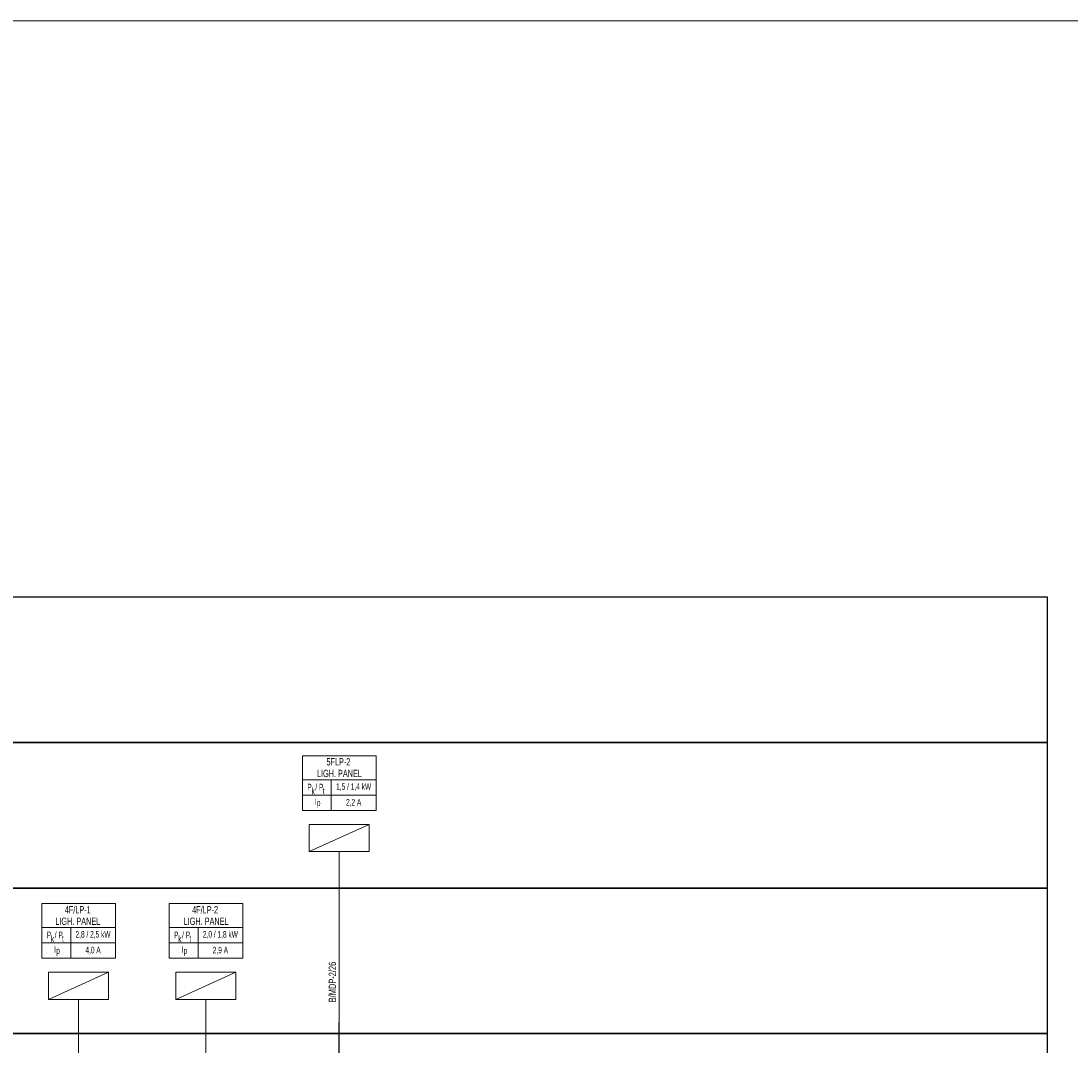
# Model space of a CAD drawing. Header units: millimetres. Extents: x -249865 to 125158, y -30755 to 173378.
# Tile 22 of 34: x -33874 to -5017, y 145233 to 173378. Entities that reach past the tile are written whole.
import ezdxf
from ezdxf.enums import TextEntityAlignment as Align

# ---------------------------------------------------------------- set-up
doc = ezdxf.new("R2010")
doc.units = ezdxf.units.MM
for name, color, linetype, lineweight in [('A-XREF-MIMARI-2$0$M_NOTE', 8, 'Continuous', 5), ('E-TP-CIZIM', 3, 'Continuous', 13), ('E-TP-CIZIM-TEXT', 150, 'Continuous', 13), ('E-YAZI', 7, 'Continuous', 9)]:
    doc.layers.add(name, color=color, linetype=linetype, lineweight=lineweight)
doc.styles.add('EM-TP-ANTET-TT1', font='swisscl.ttf', dxfattribs={"width": 0.8})
doc.styles.add('EM-TP-YAZI-SHX', font='swisscl.ttf', dxfattribs={"width": 0.6})

# ---------------------------------------------------------------- blocks, each defined once
blk = doc.blocks.new('VG-PN-AP-YUK-EAP')
at = {"layer": 'E-TP-CIZIM'}
blk.add_line((-82.4, 470), (82.4, 545), dxfattribs=at)
at = {"layer": 'E-TP-CIZIM', "linetype": 'Continuous'}
blk.add_line((0, 470), (0, 0), dxfattribs=at)
at = {"layer": 'E-TP-CIZIM', "color": 3}
blk.add_lwpolyline([(-82.4, 545), (82.4, 545), (82.4, 470), (-82.4, 470), (-82.4, 545)], dxfattribs=at)
at = {"style": 'EM-TP-YAZI-SHX', "width": 0.6, "flags": 9}
blk.add_attdef('GEN', text='', height=15, dxfattribs=at).set_placement((28.4, -26.8), align=Align.MIDDLE)
blk = doc.blocks.new('VG-PN-AP-YUK-BILGI')
at = {"layer": 'E-YAZI', "ltscale": 500}
for p, q in [((-100.8, 667.5), (101.5, 667.5)), ((-21.3, 666.6), (-21.3, 583.4)), ((-100.8, 625.5), (101.5, 625.5)), ((-100.8, 583.4), (101.5, 583.4))]:
    blk.add_line(p, q, dxfattribs=at)
blk.add_lwpolyline([(-100.8, 583.4), (-100.8, 733.8), (101.5, 733.8), (101.5, 583.4)], dxfattribs=at)
at = {"layer": 'E-TP-CIZIM-TEXT', "style": 'EM-TP-ANTET-TT1', "width": 0.8}
for s, p in [('P  / P ', (-62.7, 638.5)), ('k', (-71.3, 627.6)), ('t', (-42.7, 628.6)), ('I', (-64.8, 598.3)), ('p', (-56.2, 595.3))]:
    blk.add_text(s, height=18, dxfattribs=at).set_placement(p, align=Align.CENTER)
at = {"layer": 'E-TP-CIZIM-TEXT', "style": 'EM-TP-ANTET-TT1', "width": 0.8, "flags": 12}
for tag, height, p in [('YUK-ADI', 20, (-1.8, 717)), ('YUK-ADI1', 20, (-1.8, 685)), ('GUC', 18, (40.1, 647.9)), ('AKIM', 18, (40.1, 604.2))]:
    blk.add_attdef(tag, text='', height=height, dxfattribs=at).set_placement(p, align=Align.MIDDLE)
at = {"layer": 'E-TP-CIZIM-TEXT', "ltscale": 500, "style": 'EM-TP-YAZI-SHX', "flags": 12}
for tag, p in [('LINYENOT-1', (-8.5, 55.8)), ('LINYENOT-2', (31.5, 55.8))]:
    blk.add_attdef(tag, p, '', height=20, rotation=90, dxfattribs=at)
at = {"layer": 'E-TP-CIZIM-TEXT', "ltscale": 500, "style": 'EM-TP-YAZI-SHX', "width": 0.8, "flags": 9}
blk.add_attdef('GEN', text='', height=20, dxfattribs=at).set_placement((28.4, -26.8), align=Align.MIDDLE)

msp = doc.modelspace()

# ---------------------------------------------------------------- linework, layer by layer
msp.add_line((-25132, 121847), (-25132, 145847))
at = {"color": 7}
for points in [[(-114353, 157547), (-5673, 157547), (-5673, 153547), (-114353, 153547)], [(-114353, 153547), (-5673, 153547), (-5673, 149547), (-114353, 149547)], [(-114353, 153547), (-5673, 153547), (-5673, 149547), (-114353, 149547)], [(-114353, 149547), (-5673, 149547), (-5673, 145547), (-114353, 145547)], [(-114353, 145547), (-5673, 145547), (-5673, 141547), (-114353, 141547)]]:
    msp.add_lwpolyline(points, close=True, dxfattribs=at)
at = {"layer": 'A-XREF-MIMARI-2$0$M_NOTE', "color": 7}
msp.add_lwpolyline([(-249865, 89278), (120135, 89278), (120135, 173378), (-249865, 173378)], close=True, dxfattribs=at)

# ---------------------------------------------------------------- block references
ref = msp.add_blockref('VG-PN-AP-YUK-BILGI', (-25132, 145847), dxfattribs=dict(xscale=10.00000000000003, yscale=10.00000000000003, zscale=10.00000000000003))
ref.add_attrib('LINYENOT-1', 'B/MDP-2/26', (-25217, 146405), dxfattribs={"layer": 'E-TP-CIZIM-TEXT', "ltscale": 500, "height": 200, "rotation": 90, "style": 'EM-TP-YAZI-SHX', "flags": 12})
ref.add_attrib('YUK-ADI', '5FLP-2', dxfattribs={"layer": 'E-TP-CIZIM-TEXT', "height": 200, "style": 'EM-TP-ANTET-TT1', "width": 0.8, "flags": 12}).set_placement((-25150, 153017), align=Align.MIDDLE)
ref.add_attrib('YUK-ADI1', ' LIGH. PANEL', dxfattribs={"layer": 'E-TP-CIZIM-TEXT', "height": 200, "style": 'EM-TP-ANTET-TT1', "width": 0.8, "flags": 12}).set_placement((-25150, 152697), align=Align.MIDDLE)
ref.add_attrib('GUC', '1,5 / 1,4 kW', dxfattribs={"layer": 'E-TP-CIZIM-TEXT', "height": 180, "style": 'EM-TP-ANTET-TT1', "width": 0.8, "flags": 12}).set_placement((-24731, 152326), align=Align.MIDDLE)
ref.add_attrib('AKIM', '2,2 A', dxfattribs={"layer": 'E-TP-CIZIM-TEXT', "height": 180, "style": 'EM-TP-ANTET-TT1', "width": 0.8, "flags": 12}).set_placement((-24731, 151889), align=Align.MIDDLE)
at = {"xscale": 10.00000000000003, "yscale": 10.00000000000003, "zscale": 10.00000000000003}
for p in [(-25132, 145847), (-32295, 141784), (-28795, 141784)]:
    msp.add_blockref('VG-PN-AP-YUK-EAP', p, dxfattribs=at)
ref = msp.add_blockref('VG-PN-AP-YUK-BILGI', (-32295, 141784), dxfattribs=dict(xscale=10.00000000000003, yscale=10.00000000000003, zscale=10.00000000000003))
ref.add_attrib('LINYENOT-1', 'B/MD-2P/24', (-32381, 142342), dxfattribs={"layer": 'E-TP-CIZIM-TEXT', "ltscale": 500, "height": 200, "rotation": 90, "style": 'EM-TP-YAZI-SHX', "flags": 12})
ref.add_attrib('YUK-ADI', '4F/LP-1', dxfattribs={"layer": 'E-TP-CIZIM-TEXT', "height": 200, "style": 'EM-TP-ANTET-TT1', "width": 0.8, "flags": 12}).set_placement((-32314, 148954), align=Align.MIDDLE)
ref.add_attrib('YUK-ADI1', 'LIGH. PANEL', dxfattribs={"layer": 'E-TP-CIZIM-TEXT', "height": 200, "style": 'EM-TP-ANTET-TT1', "width": 0.8, "flags": 12}).set_placement((-32314, 148634), align=Align.MIDDLE)
ref.add_attrib('GUC', '2,8 / 2,5 kW', dxfattribs={"layer": 'E-TP-CIZIM-TEXT', "height": 180, "style": 'EM-TP-ANTET-TT1', "width": 0.8, "flags": 12}).set_placement((-31894, 148263), align=Align.MIDDLE)
ref.add_attrib('AKIM', '4,0 A', dxfattribs={"layer": 'E-TP-CIZIM-TEXT', "height": 180, "style": 'EM-TP-ANTET-TT1', "width": 0.8, "flags": 12}).set_placement((-31894, 147826), align=Align.MIDDLE)
ref = msp.add_blockref('VG-PN-AP-YUK-BILGI', (-28795, 141784), dxfattribs=dict(xscale=10.00000000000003, yscale=10.00000000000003, zscale=10.00000000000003))
ref.add_attrib('LINYENOT-1', 'B/MDP-2/25', (-28881, 142342), dxfattribs={"layer": 'E-TP-CIZIM-TEXT', "ltscale": 500, "height": 200, "rotation": 90, "style": 'EM-TP-YAZI-SHX', "flags": 12})
ref.add_attrib('YUK-ADI', '4F/LP-2', dxfattribs={"layer": 'E-TP-CIZIM-TEXT', "height": 200, "style": 'EM-TP-ANTET-TT1', "width": 0.8, "flags": 12}).set_placement((-28814, 148954), align=Align.MIDDLE)
ref.add_attrib('YUK-ADI1', ' LIGH. PANEL', dxfattribs={"layer": 'E-TP-CIZIM-TEXT', "height": 200, "style": 'EM-TP-ANTET-TT1', "width": 0.8, "flags": 12}).set_placement((-28814, 148634), align=Align.MIDDLE)
ref.add_attrib('GUC', '2,0 / 1,8 kW', dxfattribs={"layer": 'E-TP-CIZIM-TEXT', "height": 180, "style": 'EM-TP-ANTET-TT1', "width": 0.8, "flags": 12}).set_placement((-28394, 148263), align=Align.MIDDLE)
ref.add_attrib('AKIM', '2,9 A', dxfattribs={"layer": 'E-TP-CIZIM-TEXT', "height": 180, "style": 'EM-TP-ANTET-TT1', "width": 0.8, "flags": 12}).set_placement((-28394, 147826), align=Align.MIDDLE)

doc.saveas('drawing.dxf')
